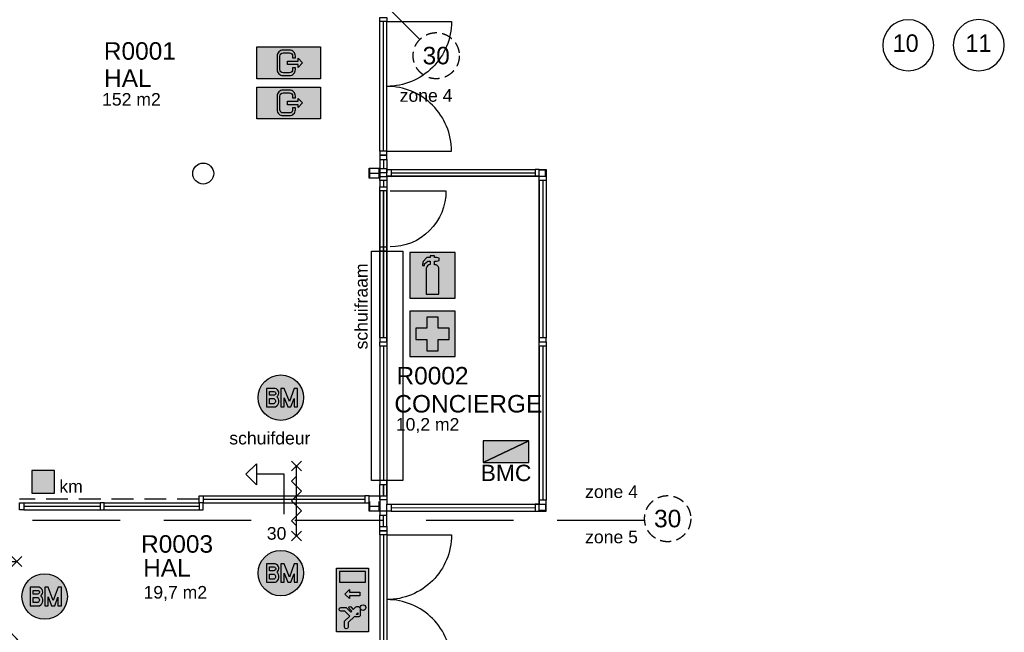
# Model space of a CAD drawing. Header units: millimetres. Extents: x 0 to 116900, y 0 to 82100.
# Tile 21 of 35: x 41503 to 55580, y 36537 to 45293. Entities that reach past the tile are written whole.
import ezdxf
from ezdxf.enums import TextEntityAlignment as Align

# ---------------------------------------------------------------- set-up
doc = ezdxf.new("R2010")
doc.units = ezdxf.units.MM
doc.header["$LTSCALE"] = 50
doc.header["$MEASUREMENT"] = 0
for name, pattern in [('B0403', [37.5, 25, -12.5]), ('B0701', [9.375, 6.25, -3.125]), ('B0702', [4.6875, 3.125, -1.5625])]:
    doc.linetypes.add(name, pattern=pattern)
doc.layers.get('0').update_dxf_attribs({"color": 8, "linetype": 'CONTINUOUS'})
for name, color, linetype in [('AA65----_BEVEILIGING', 240, 'CONTINUOUS'), ('AI65----_BEVEILIGING', 1, 'CONTINUOUS'), ('AL22XI--_HOUT', 1, 'CONTINUOUS'), ('AL65----_BEVEILIGING', 240, 'CONTINUOUS'), ('ALR0OP1-_OPPERVLAK1', 4, 'CONTINUOUS'), ('ALR3OR3-_OPPR30', 150, 'B0403'), ('AT$1A---_ALGEMEEN', 7, 'CONTINUOUS'), ('AT65---_BEVEILIGING', 7, 'CONTINUOUS'), ('LAYER01', 252, 'CONTINUOUS'), ('LAYER28', 8, 'CONTINUOUS'), ('LAYER30', 8, 'CONTINUOUS')]:
    doc.layers.add(name, color=color, linetype=linetype)
doc.styles.add('01_100', font='arial.ttf', dxfattribs={"height": 180})
doc.styles.add('02_100', font='arial.ttf', dxfattribs={"height": 250})
doc.styles.add('03_1', font='arial.ttf', dxfattribs={"height": 3.5})

# ---------------------------------------------------------------- blocks, each defined once
blk = doc.blocks.new('HA140')
at = {"layer": 'LAYER28', "color": 2, "linetype": 'Continuous'}
for points in [[(-70, 66.5), (70, 66.5)], [(0, -66.5), (0, 66.5)], [(-70, -66.5), (70, -66.5)]]:
    blk.add_lwpolyline(points, dxfattribs=at)
blk = doc.blocks.new('B1H-65S021')
at = {"layer": 'AA65----_BEVEILIGING'}
h = blk.add_hatch(color=100, dxfattribs=at)
h.paths.add_polyline_path([(350, -175), (350, 0), (155, 0), (105, -50), (105, -20), (0, -20), (0, -110), (10, -110, 0.414214), (45, -75), (45, -55), (75, -55), (75, -75, -0.414214), (10, -140), (0, -140), (0, -175)])
h.paths.add_polyline_path([(350, 0), (350, 175), (0, 175), (0, 140), (10, 140, -0.414214), (75, 75), (75, 55), (45, 55), (45, 75, 0.414214), (10, 110), (0, 110), (0, 20), (105, 20), (105, 50), (155, 0)])
h.paths.add_polyline_path([(-350, 175), (-350, 0), (-125, 0), (-125, 75, -0.414214), (-60, 140), (0, 140), (0, 175)])
h.paths.add_polyline_path([(0, -175), (0, -140), (-60, -140, -0.414214), (-125, -75), (-125, 0), (-350, 0), (-350, -175)])
h.paths.add_polyline_path([(0, -20), (-10, -20), (-10, 0), (-95, 0), (-95, -75, 0.414214), (-60, -110), (0, -110)], flags=17)
h.paths.add_polyline_path([(-10, 0), (-10, 20), (0, 20), (0, 110), (-60, 110, 0.414214), (-95, 75), (-95, 0)], flags=17)
at = {"layer": 'AI65----_BEVEILIGING'}
h = blk.add_hatch(color=255, dxfattribs=at)
edge = h.paths.add_edge_path()
edge.add_line((45, -55), (45, -75))
edge.add_arc((10, -75), 35, -90, 0, ccw=False)
edge.add_line((10, -110), (-60, -110))
edge.add_arc((-60, -75), 35, 180, 270, ccw=False)
edge.add_line((-95, -75), (-95, 75))
edge.add_arc((-60, 75), 35, 90, 180, ccw=False)
edge.add_line((-60, 110), (10, 110))
edge.add_arc((10, 75), 35, 0, 90, ccw=False)
edge.add_line((45, 75), (45, 55))
edge.add_line((45, 55), (75, 55))
edge.add_line((75, 55), (75, 75))
edge.add_arc((10, 75), 65, 0, 90)
edge.add_line((10, 140), (-60, 140))
edge.add_arc((-60, 75), 65, 90, 180)
edge.add_line((-125, 75), (-125, -75))
edge.add_arc((-60, -75), 65, 180, 270)
edge.add_line((-60, -140), (10, -140))
edge.add_arc((10, -75), 65, 270, 360)
edge.add_line((75, -75), (75, -55))
edge.add_line((75, -55), (45, -55))
blk.add_hatch(color=255, dxfattribs=at).paths.add_polyline_path([(-10, 20), (105, 20), (105, 50), (155, 0), (105, -50), (105, -20), (-10, -20)])
at = {"layer": 'AI65----_BEVEILIGING', "color": 100, "linetype": 'Continuous'}
blk.add_lwpolyline([(-350, 175), (350, 175), (350, -175), (-350, -175)], close=True, dxfattribs=at)
at = {"layer": 'AI65----_BEVEILIGING', "color": 255, "linetype": 'Continuous'}
blk.add_lwpolyline([(45, -55), (45, -75, -0.414214), (10, -110), (-60, -110, -0.414214), (-95, -75), (-95, 75, -0.414214), (-60, 110), (10, 110, -0.414214), (45, 75), (45, 55), (75, 55), (75, 75, 0.414214), (10, 140), (-60, 140, 0.414214), (-125, 75), (-125, -75, 0.414214), (-60, -140), (10, -140, 0.414214), (75, -75), (75, -55)], format="xyb", close=True, dxfattribs=at)
at = {"layer": 'AI65----_BEVEILIGING', "color": 255}
blk.add_lwpolyline([(-10, 20), (105, 20), (105, 50), (155, 0), (105, -50), (105, -20), (-10, -20)], close=True, dxfattribs=at)
blk = doc.blocks.new('B1H-65S01L')
at = {"layer": 'AA65----_BEVEILIGING'}
blk.add_hatch(color=30, dxfattribs=at).paths.add_polyline_path([(-125, -125), (125, -125), (125, 125), (-125, 125)])
at = {"layer": 'AI65----_BEVEILIGING', "color": 250}
blk.add_lwpolyline([(125, 125), (-125, 125), (-125, -125), (125, -125)], close=True, dxfattribs=at)
blk = doc.blocks.new('A-S-65S035S')
at = {"layer": 'AL65----_BEVEILIGING'}
for p, q in [((0.71, 5.71), (-0.71, 4.29)), ((0.71, 4.29), (-0.71, 5.71)), ((0, -5), (0, 5)), ((0.71, -4.29), (-0.71, -5.71)), ((0.71, -5.71), (-0.71, -4.29))]:
    blk.add_line(p, q, dxfattribs=at)
blk.add_lwpolyline([(0, -3.54), (-0.71, -2.83), (0.71, -1.41), (-0.71, 0), (0.71, 1.41), (-0.71, 2.83), (0, 3.54)], dxfattribs=at)
at = {"layer": 'AT65---_BEVEILIGING', "color": 3, "style": '03_1', "width": 0.8}
blk.add_attdef('TIJD', text='', height=3.5, dxfattribs=at).set_placement((0.02, 7.5), align=Align.MIDDLE)
blk = doc.blocks.new('B1H-65S007')
at = {"layer": 'AA65----_BEVEILIGING'}
h = blk.add_hatch(color=256, dxfattribs=at)
h.paths.add_polyline_path([(-250, -250), (250, -250), (250, 250), (-250, 250)])
edge = h.paths.add_edge_path(flags=16)
edge.add_line((23, 116), (23, 154))
edge.add_line((23, 154), (45, 154))
edge.add_line((45, 154), (74, 164))
edge.add_line((74, 164), (74, 187))
edge.add_line((74, 187), (45, 197))
edge.add_line((45, 197), (23, 197))
edge.add_line((23, 197), (23, 213))
edge.add_line((23, 213), (-25, 213))
edge.add_line((-25, 213), (-25, 197))
edge.add_line((-25, 197), (-54, 197))
edge.add_arc((-50, 175), 22.7, 98.4171, 135.0674)
edge.add_line((-67, 191), (-102, 150))
edge.add_arc((-95, 143), 10.2, 138.1054, 160.5797)
edge.add_arc((-45, 126), 63, 160.5797, 177.6841)
edge.add_arc((-1231, 174), 1124, 356.5219, 357.6841, ccw=False)
edge.add_line((-109, 106), (-88, 106))
edge.add_line((-88, 106), (-87, 125))
edge.add_line((-87, 125), (-50, 156))
edge.add_line((-50, 156), (-25, 156))
edge.add_line((-25, 156), (-25, 117))
edge.add_arc((-25, 75), 42.8, 89.9633, 176.5961)
edge.add_line((-68, 77), (-68, -207))
edge.add_line((-68, -207), (70, -207))
edge.add_line((70, -207), (70, 72))
edge.add_arc((26, 72), 44, 360, 454.4205)
edge.add_arc((23, 116), 0.121, 307.1072, 412.8928)
at = {"layer": 'AI65----_BEVEILIGING'}
h = blk.add_hatch(color=255, dxfattribs=at)
edge = h.paths.add_edge_path()
edge.add_line((23, 116), (23, 154))
edge.add_line((23, 154), (45, 154))
edge.add_line((45, 154), (74, 164))
edge.add_line((74, 164), (74, 187))
edge.add_line((74, 187), (45, 197))
edge.add_line((45, 197), (23, 197))
edge.add_line((23, 197), (23, 213))
edge.add_line((23, 213), (-25, 213))
edge.add_line((-25, 213), (-25, 197))
edge.add_line((-25, 197), (-54, 197))
edge.add_arc((-50, 175), 22.7, 98.4171, 135.0674)
edge.add_line((-67, 191), (-102, 150))
edge.add_arc((-95, 143), 10.2, 138.1054, 160.5797)
edge.add_arc((-45, 126), 63, 160.5797, 177.6841)
edge.add_arc((-1231, 174), 1124, 356.5219, 357.6841, ccw=False)
edge.add_line((-109, 106), (-88, 106))
edge.add_line((-88, 106), (-87, 125))
edge.add_line((-87, 125), (-50, 156))
edge.add_line((-50, 156), (-25, 156))
edge.add_line((-25, 156), (-25, 117))
edge.add_arc((-25, 75), 42.8, 89.9633, 176.5961)
edge.add_line((-68, 77), (-68, -207))
edge.add_line((-68, -207), (70, -207))
edge.add_line((70, -207), (70, 72))
edge.add_arc((26, 72), 44, 360, 454.4205)
edge.add_arc((23, 116), 0.121, 307.1072, 412.8928)
at = {"layer": 'AA65----_BEVEILIGING'}
blk.add_lwpolyline([(-250, -250), (250, -250), (250, 250), (-250, 250)], close=True, dxfattribs=at)
at = {"layer": 'AI65----_BEVEILIGING', "color": 255, "flags": 128}
blk.add_lwpolyline([(23, 116), (23, 154), (45, 154), (74, 164), (74, 187), (45, 197), (23, 197), (23, 213), (-25, 213), (-25, 197), (-54, 197, 0.161294), (-67, 191), (-102, 150, 0.098378), (-105, 147, 0.074771), (-108, 128, -0.005071), (-109, 106), (-88, 106), (-87, 125), (-50, 156), (-25, 156), (-25, 117, 0.397103), (-68, 77), (-68, -207), (70, -207), (70, 72, 0.436996), (23, 116, 0.497414)], format="xyb", close=True, dxfattribs=at)
blk = doc.blocks.new('B1H-65S016')
at = {"layer": 'AA65----_BEVEILIGING'}
h = blk.add_hatch(color=30, dxfattribs=at)
h.paths.add_polyline_path([(-312, -312), (312, -312), (312, 312), (-312, 312)])
h.paths.add_polyline_path([(-77, -77), (-77, -231), (77, -231), (77, -77), (231, -77), (231, 77), (77, 77), (77, 231), (-77, 231), (-77, 77), (-231, 77), (-231, -77)], flags=16)
at = {"layer": 'AI65----_BEVEILIGING'}
blk.add_hatch(color=255, dxfattribs=at).paths.add_polyline_path([(231, 77), (77, 77), (77, 231), (-77, 231), (-77, 77), (-231, 77), (-231, -77), (-77, -77), (-77, -231), (77, -231), (77, -77), (231, -77)])
at = {"layer": 'AI65----_BEVEILIGING', "color": 30}
blk.add_lwpolyline([(-312, -312), (312, -312), (312, 312), (-312, 312)], close=True, dxfattribs=at)
at = {"layer": 'AI65----_BEVEILIGING', "color": 255, "flags": 128}
blk.add_lwpolyline([(-77, -77), (-77, -231), (77, -231), (77, -77), (231, -77), (231, 77), (77, 77), (77, 231), (-77, 231), (-77, 77), (-231, 77), (-231, -77)], close=True, dxfattribs=at)
blk = doc.blocks.new('B1H-65S00D')
at = {"layer": 'AA65----_BEVEILIGING'}
h = blk.add_hatch(color=256, dxfattribs=at)
h.paths.add_polyline_path([(250, 0), (0, 0), (0, -117), (250, -117)])
h.paths.add_polyline_path([(0, 0), (-250, -117), (0, -117)])
h.paths.add_polyline_path([(250, 118), (0, 0), (250, 0)])
at = {"layer": 'AI65----_BEVEILIGING'}
h = blk.add_hatch(color=255, dxfattribs=at)
h.paths.add_polyline_path([(0, 0), (-250, 0), (-250, -117)])
h.paths.add_polyline_path([(0, 118), (-250, 118), (-250, 0), (0, 0)])
h.paths.add_polyline_path([(250, 118), (0, 118), (0, 0)])
at = {"layer": 'AA65----_BEVEILIGING'}
for points in [[(250, 118), (-250, 118), (-250, -117)], [(-250, -117), (250, -117), (250, 118)]]:
    blk.add_lwpolyline(points, close=True, dxfattribs=at)
at = {"layer": 'AT$1A---_ALGEMEEN', "color": 1, "insert": (0, -143), "char_height": 180, "width": 1060.56, "attachment_point": 2, "style": '01_100'}
blk.add_mtext('{\\C240;BMC}', dxfattribs=at)
blk = doc.blocks.new('B1H-65S023S')
at = {"layer": 'AA65----_BEVEILIGING'}
h = blk.add_hatch(color=100, dxfattribs=at)
h.paths.add_polyline_path([(-350, -175), (350, -175), (350, 175), (-350, 175)])
h.paths.add_polyline_path([(-184, -33), (-176, -25), (-249, 48), (-299, 48, -1), (-299, 86), (-234, 86), (-176, 28), (-121, 82), (-121, 129, -1), (-84, 129), (-84, 67), (-132, 19), (-121, 8), (-93, 36, -1), (-75, 19), (-103, -9), (-80, -33, -0.668179), (-102, -86), (-168, -86, -0.414214), (-184, -70)], flags=16)
h.paths.add_polyline_path([(-159, -43), (-158, -42), (-140, -61), (-159, -61)], flags=0)
h.paths.add_polyline_path([(-53, -117, -1), (-115, -117, -1)], flags=16)
h.paths.add_polyline_path([(15, 32), (65, 82), (115, 32), (85, 32), (85, -82), (45, -82), (45, 32)], flags=16)
h.paths.add_polyline_path([(196, 143), (312, 143), (312, -143), (196, -143)], flags=16)
h.paths.add_polyline_path([(-159, -61), (-140, -61), (-158, -42), (-159, -43)], flags=0)
at = {"layer": 'AI65----_BEVEILIGING', "linetype": 'Continuous'}
h = blk.add_hatch(color=255, dxfattribs=at)
h.paths.add_polyline_path([(-132, 19), (-84, 67), (-84, 129, 1), (-121, 129), (-121, 82), (-176, 28), (-234, 86), (-299, 86, 1), (-299, 48), (-249, 48), (-176, -25), (-184, -33), (-184, -70, 0.414214), (-168, -86), (-102, -86, 0.668179), (-80, -33), (-103, -9), (-75, 19, 1), (-93, 36), (-121, 8)])
h.paths.add_polyline_path([(-140, -61), (-159, -61), (-159, -42)], flags=16)
h.paths.add_polyline_path([(85, 32), (115, 32), (65, 82), (15, 32), (45, 32), (45, -82), (85, -82)])
h.paths.add_polyline_path([(196, -143), (312, -143), (312, 143), (196, 143)])
h.paths.add_polyline_path([(-53, -117, 1), (-115, -117, 1)])
at = {"layer": 'AI65----_BEVEILIGING', "color": 255, "linetype": 'Continuous'}
blk.add_line((-158, -42), (-159, -43), dxfattribs=at)
at = {"layer": 'AI65----_BEVEILIGING', "color": 100, "linetype": 'Continuous'}
blk.add_lwpolyline([(350, -175), (-350, -175), (-350, 175), (350, 175)], close=True, dxfattribs=at)
at = {"layer": 'AI65----_BEVEILIGING', "color": 255, "linetype": 'Continuous'}
for points in [[(-176, -25), (-249, 48), (-299, 48, -1), (-299, 86), (-234, 86), (-176, 28), (-121, 82), (-121, 129, -1), (-84, 129), (-84, 67), (-132, 19), (-121, 8), (-93, 36, -1), (-75, 19), (-103, -9), (-80, -33, -0.668179), (-102, -86)], [(-102, -86), (-168, -86, -0.414214), (-184, -70), (-184, -33), (-176, -25)]]:
    blk.add_lwpolyline(points, format="xyb", dxfattribs=at)
blk.add_lwpolyline([(196, 143), (196, -143), (312, -143), (312, 143)], close=True, dxfattribs=at)
at = {"layer": 'AI65----_BEVEILIGING', "color": 255}
blk.add_lwpolyline([(45, -82), (45, 32), (15, 32), (65, 82), (115, 32), (85, 32), (85, -82)], close=True, dxfattribs=at)
at = {"layer": 'AI65----_BEVEILIGING', "color": 255, "linetype": 'Continuous'}
for points in [[(-140, -61), (-159, -61), (-159, -43)], [(-140, -61), (-158, -42)]]:
    blk.add_lwpolyline(points, dxfattribs=at)
blk.add_circle((-84, -117), 31.1, dxfattribs=at)
blk = doc.blocks.new('B1H-65S00H')
at = {"layer": 'AA65----_BEVEILIGING'}
h = blk.add_hatch(color=256, dxfattribs=at)
h.paths.add_polyline_path([(110, 0), (78, 0), (95, -44)], flags=17)
h.paths.add_polyline_path([(0, 250), (0, 101), (39, 101), (78, 0), (110, 0), (147, 101), (185, 101), (185, 0), (250, 0, 0.414214)])
h.paths.add_polyline_path([(250, 0), (185, 0), (185, -101), (146, -101), (146, -8), (111, -101), (76, -101), (39, -2), (39, -101), (0, -101), (0, -250, 0.414214)])
h.paths.add_polyline_path([(0, 0), (-33, 0, -0.450434), (-57, -101), (-62, -101), (-158, -101), (-158, 0), (-250, 0, 0.414214), (0, -250)])
h.paths.add_polyline_path([(0, 250, 0.414214), (-250, 0), (-158, 0), (-158, 101), (-62, 101, -0.636384), (-42, 10, -0.047609), (-33, 0), (0, 0), (0, 101)])
h.paths.add_polyline_path([(-77, 67), (-125, 67), (-125, 26), (-78, 26, 1.044647)], flags=17)
h.paths.add_polyline_path([(-74, -11), (-125, -11), (-125, -67), (-74, -67, 0.559853)], flags=17)
at = {"layer": 'AI65----_BEVEILIGING'}
h = blk.add_hatch(color=255, dxfattribs=at)
h.paths.add_polyline_path([(-62, 101), (-158, 101), (-158, -101), (-62, -101), (-57, -101, 0.508957), (-42, 10, 0.636384)])
h.paths.add_polyline_path([(-125, 67), (-77, 67, -1.044647), (-78, 26), (-125, 26)], flags=16)
h.paths.add_polyline_path([(-125, -11), (-74, -11, -0.559853), (-74, -67), (-125, -67)], flags=16)
h.paths.add_polyline_path([(39, 101), (0, 101), (0, -101), (39, -101), (39, -2), (76, -101), (111, -101), (146, -8), (146, -101), (185, -101), (185, 101), (147, 101), (95, -44)])
at = {"layer": 'AI65----_BEVEILIGING', "color": 255}
for points in [[(-62, 101), (-158, 101), (-158, -101), (-62, -101), (-57, -101, 0.508957), (-42, 10, 0.636384), (-62, 101)], [(-78, 26), (-125, 26), (-125, 67), (-77, 67, -1.044647), (-78, 26)], [(-74, -11, -0.559853), (-74, -67), (-125, -67), (-125, -11), (-74, -11, -0.559853)]]:
    blk.add_lwpolyline(points, format="xyb", close=True, dxfattribs=at)
blk.add_lwpolyline([(185, 101), (147, 101), (95, -44), (39, 101), (0, 101), (0, -101), (39, -101), (39, -2), (76, -101), (111, -101), (146, -8), (146, -101), (185, -101), (185, 101)], close=True, dxfattribs=at)
at = {"layer": 'AL65----_BEVEILIGING'}
blk.add_circle((0, 0), 250, dxfattribs=at)
blk = doc.blocks.new('A-S-65S035')
at = {"layer": 'AL65----_BEVEILIGING'}
for p, q in [((-0.71, 4.29), (0.71, 5.71)), ((-0.71, 5.71), (0.71, 4.29)), ((0, 5), (0, -5)), ((-0.71, -5.71), (0.71, -4.29)), ((-0.71, -4.29), (0.71, -5.71))]:
    blk.add_line(p, q, dxfattribs=at)
blk.add_lwpolyline([(0, 3.54), (0.71, 2.83), (-0.71, 1.41), (0.71, 0), (-0.71, -1.41), (0.71, -2.83), (0, -3.54)], dxfattribs=at)
at = {"layer": 'AT65---_BEVEILIGING', "color": 3, "style": '03_1', "width": 0.8}
blk.add_attdef('TIJD', text='', height=3.5, dxfattribs=at).set_placement((0, -7.5), align=Align.MIDDLE)

msp = doc.modelspace()

# ---------------------------------------------------------------- linework, layer by layer
at = {"layer": 'AL22XI--_HOUT'}
for points in [[(46652.4, 43025.9), (46499.4, 43025.9), (46499.4, 43168.8), (46652.4, 43168.8)], [(46652.4, 38268.9), (46499.4, 38268.9), (46499.4, 38488.1), (46652.4, 38488.1)]]:
    msp.add_lwpolyline(points, close=True, dxfattribs=at)
for points in [[(44886.9, 38946.8), (44886.9, 38646.8), (44736.9, 38796.8), (44886.9, 38946.8)], [(45285.1, 38225.3), (45285.1, 38796.8), (44886.9, 38796.8)], [(46752.4, 38428.6), (46752.5, 38368.9)]]:
    msp.add_lwpolyline(points, dxfattribs=at)
at = {"layer": 'ALR0OP1-_OPPERVLAK1'}
msp.add_lwpolyline([(46752.5, 38368.9), (48931.4, 38368.9), (48931.4, 43054.4), (46752.5, 43054.4)], close=True, dxfattribs=at)
at = {"layer": 'ALR3OR3-_OPPR30'}
for points in [[(46802.2, 45436.1), (47225.8, 45012.5)], [(50438.6, 38133), (33692.4, 38133), (33692.4, 39380.2), (33452.2, 39380.2), (31399.2, 39380.2), (31399.2, 38280.2), (28452.2, 38280.2), (28452.2, 43880.2)]]:
    msp.add_lwpolyline(points, dxfattribs=at)
at = {"layer": 'ALR3OR3-_OPPR30', "linetype": 'B0702'}
for points in [[(47788, 44778.6), (47788, 44788.6), (47787.5, 44798.7), (47785.7, 44818.8), (47784.3, 44828.8), (47780.3, 44850.1), (47777.6, 44861.5), (47770.9, 44883.8), (47767, 44894.8), (47758, 44916.4), (47752.9, 44926.9), (47742, 44946.9), (47736.1, 44956.5), (47724.5, 44973.3), (47718.8, 44980.8), (47703, 45000), (47692.2, 45011.4), (47671.1, 45030.7), (47661, 45038.9), (47642.3, 45052.3), (47633.9, 45057.8), (47616.7, 45067.9), (47607.8, 45072.6), (47586.7, 45082.5), (47574.3, 45087.5), (47552.2, 45094.8), (47542.6, 45097.5), (47523.4, 45102), (47513.6, 45103.8), (47488, 45107.3), (47472.1, 45108.4), (47443.8, 45108.2), (47431.5, 45107.5), (47406.9, 45104.5), (47394.7, 45102.4), (47373.4, 45097.4), (47364.3, 45094.8), (47340.5, 45087), (47326, 45081.1), (47300.3, 45068.4), (47289, 45061.9), (47269.7, 45049.3), (47261.6, 45043.5), (47245.9, 45031.1), (47238.4, 45024.6), (47221.5, 45008.5), (47212.3, 44998.7), (47197.5, 44980.8), (47191.6, 44972.8), (47180.4, 44956.5), (47175.2, 44948.1), (47162.6, 44925.5), (47155.8, 44911.1), (47145.8, 44884.7), (47142, 44872.9), (47135.8, 44848.9), (47133.4, 44836.7), (47130.4, 44815.1), (47129.4, 44805.7), (47128.1, 44780.6), (47128.4, 44765), (47130.9, 44736.5), (47132.8, 44723.5), (47137.6, 44701), (47140, 44691.3), (47145.9, 44672.3), (47149.3, 44662.9), (47158.1, 44641.3), (47163.9, 44629.2), (47175.3, 44608.9), (47180.5, 44600.5), (47191.7, 44584.1), (47197.6, 44576.2), (47214.1, 44556.3), (47225.1, 44544.8), (47246.1, 44525.8), (47255.7, 44518), (47275.8, 44503.6), (47286.3, 44496.9), (47305.3, 44486.2), (47313.8, 44482), (47336.6, 44471.6), (47351.3, 44466.2), (47378.8, 44458.2), (47391.6, 44455.3), (47414.3, 44451.6), (47424.2, 44450.4), (47444.1, 44449), (47454.1, 44448.7), (47477.4, 44449.1), (47490.8, 44450.1), (47513.8, 44453.4), (47523.5, 44455.2), (47542.8, 44459.7), (47552.4, 44462.4), (47576.8, 44470.5), (47591.6, 44476.6), (47616.9, 44489.2), (47627.7, 44495.4), (47648.4, 44508.9), (47658.4, 44516.3), (47675.3, 44530.2), (47682.3, 44536.5), (47700.2, 44554), (47710.6, 44565.7), (47728.1, 44588.7), (47735.6, 44599.7), (47747.3, 44619.7), (47752, 44628.4), (47760.5, 44646.4), (47764.3, 44655.5), (47773.2, 44679.8), (47777.6, 44695.1), (47783, 44720.8), (47784.7, 44731.1), (47787, 44751.6), (47787.7, 44762), (47787.9, 44774.4), (47788, 44776.5), (47788, 44778.6)], [(51096.9, 38160.9), (51096.9, 38171), (51096.5, 38181.1), (51094.6, 38201.2), (51093.3, 38211.2), (51089.3, 38232.5), (51086.6, 38243.9), (51079.9, 38266.2), (51076, 38277.2), (51067, 38298.7), (51061.9, 38309.3), (51050.9, 38329.3), (51045.1, 38338.8), (51033.4, 38355.7), (51027.8, 38363.2), (51012, 38382.4), (51001.2, 38393.8), (50980.1, 38413.1), (50970, 38421.3), (50951.3, 38434.7), (50942.9, 38440.2), (50925.6, 38450.3), (50916.8, 38455), (50895.7, 38464.9), (50883.2, 38469.9), (50861.2, 38477.2), (50851.6, 38479.9), (50832.3, 38484.3), (50822.6, 38486.2), (50797, 38489.7), (50781.1, 38490.8), (50752.8, 38490.6), (50740.5, 38489.8), (50715.9, 38486.9), (50703.7, 38484.8), (50682.4, 38479.7), (50673.3, 38477.2), (50649.5, 38469.4), (50635, 38463.4), (50609.3, 38450.7), (50598, 38444.3), (50578.7, 38431.7), (50570.6, 38425.9), (50554.9, 38413.5), (50547.4, 38406.9), (50530.5, 38390.9), (50521.3, 38381.1), (50506.5, 38363.2), (50500.6, 38355.2), (50489.4, 38338.9), (50484.2, 38330.5), (50471.6, 38307.9), (50464.8, 38293.5), (50454.7, 38267.1), (50451, 38255.2), (50444.8, 38231.3), (50442.4, 38219.1), (50439.3, 38197.5), (50438.4, 38188), (50437.1, 38163), (50437.4, 38147.4), (50439.9, 38118.8), (50441.8, 38105.9), (50446.5, 38083.4), (50449, 38073.7), (50454.9, 38054.6), (50458.2, 38045.2), (50467.1, 38023.7), (50472.9, 38011.6), (50484.3, 37991.3), (50489.5, 37982.9), (50500.7, 37966.5), (50506.6, 37958.6), (50523.1, 37938.7), (50534.1, 37927.2), (50555, 37908.2), (50564.7, 37900.4), (50584.8, 37885.9), (50595.3, 37879.3), (50614.3, 37868.6), (50622.8, 37864.3), (50645.6, 37854), (50660.3, 37848.6), (50687.8, 37840.6), (50700.6, 37837.7), (50723.3, 37834), (50733.2, 37832.8), (50753.1, 37831.3), (50763, 37831.1), (50786.4, 37831.5), (50799.7, 37832.5), (50822.8, 37835.8), (50832.5, 37837.6), (50851.8, 37842.1), (50861.3, 37844.8), (50885.8, 37852.9), (50900.6, 37859), (50925.9, 37871.6), (50936.6, 37877.8), (50957.4, 37891.3), (50967.4, 37898.7), (50984.3, 37912.6), (50991.3, 37918.9), (51009.2, 37936.4), (51019.6, 37948.1), (51037.1, 37971), (51044.5, 37982.1), (51056.3, 38002.1), (51061, 38010.8), (51069.4, 38028.7), (51073.3, 38037.9), (51082.2, 38062.1), (51086.6, 38077.5), (51092, 38103.2), (51093.7, 38113.4), (51096, 38134), (51096.7, 38144.4), (51096.9, 38156.8), (51096.9, 38158.9), (51096.9, 38160.9)]]:
    msp.add_open_spline(points, degree=3, knots=[-1.5707932, -1.5707932, -1.5707932, -1.5707932, -1.4791289, -1.4791289, -1.3874645, -1.3874645, -1.2813767, -1.2813767, -1.1752888, -1.1752888, -1.069201, -1.069201, -0.9674471, -0.9674471, -0.8826807, -0.8826807, -0.7406334, -0.7406334, -0.6222041, -0.6222041, -0.5312737, -0.5312737, -0.4403432, -0.4403432, -0.3188935, -0.3188935, -0.2288042, -0.2288042, -0.1387149, -0.1387149, 0.0060313, 0.0060313, 0.1186393, 0.1186393, 0.2312473, 0.2312473, 0.3172707, 0.3172707, 0.4592737, 0.4592737, 0.5778773, 0.5778773, 0.6686934, 0.6686934, 0.7595096, 0.7595096, 0.8810051, 0.8810051, 0.9710869, 0.9710869, 1.0611687, 1.0611687, 1.2058931, 1.2058931, 1.3185368, 1.3185368, 1.4311805, 1.4311805, 1.5172001, 1.5172001, 1.6591617, 1.6591617, 1.7778887, 1.7778887, 1.8686273, 1.8686273, 1.9593659, 1.9593659, 2.080917, 2.080917, 2.1709902, 2.1709902, 2.2610634, 2.2610634, 2.405761, 2.405761, 2.5184489, 2.5184489, 2.6311369, 2.6311369, 2.717153, 2.717153, 2.8590627, 2.8590627, 2.977946, 2.977946, 3.0685919, 3.0685919, 3.1592378, 3.1592378, 3.2808878, 3.2808878, 3.3709469, 3.3709469, 3.461006, 3.461006, 3.6056548, 3.6056548, 3.718424, 3.718424, 3.8311931, 3.8311931, 3.917206, 3.917206, 4.0590198, 4.0590198, 4.1798905, 4.1798905, 4.270034, 4.270034, 4.3601774, 4.3601774, 4.5051495, 4.5051495, 4.5993087, 4.5993087, 4.6934678, 4.6934678, 4.7123921, 4.7123921, 4.7123921, 4.7123921], dxfattribs=at)
at = {"layer": 'LAYER01', "color": 252}
for points in [[(46752.4, 45265.3), (47677.2, 45265.3, -0.414214), (46752.4, 44340.6)], [(46752.4, 43415.8), (47677.2, 43415.8, 0.414214), (46752.4, 44340.6)], [(46798, 42845.2), (47597.9, 42845.2, -0.414214), (46798, 42045.3)], [(46752.4, 37928.9), (47677.2, 37928.9, -0.414214), (46752.4, 37004.2)], [(46752.4, 36079.4), (47677.2, 36079.4, 0.414214), (46752.4, 37004.2)], [(40779.6, 35836.9), (41692.9, 35837, 0.414214), (40779.5, 36750.3)]]:
    msp.add_lwpolyline(points, format="xyb", dxfattribs=at)
at = {"layer": 'LAYER01', "color": 1, "linetype": 'Continuous'}
for points in [[(54571.1, 44927.4, 1), (53841.3, 44927.4, 1)], [(55580.1, 44929.4, 1), (54850.3, 44929.4, 1)]]:
    msp.add_lwpolyline(points, format="xyb", close=True, dxfattribs=at)
for points in [[(48931.4, 43154.2), (49031.4, 43154.2), (49031.4, 43054.4), (49021.4, 43054.4), (49021.4, 43144.2), (48931.4, 43144.2)], [(46652.4, 43054.2), (46752.4, 43053.9), (46752.4, 42994.2), (46652.4, 42994.2)], [(46532.2, 38708.9), (46532.4, 41985.6), (46982.4, 41985.6), (46982.2, 38708.9)], [(46652.4, 42045.6), (46752.4, 42045.3), (46752.4, 41985.6), (46652.4, 41985.6)], [(48931.4, 38267.5), (49031.4, 38267.5), (49031.4, 38367.3), (49021.4, 38367.3), (49021.4, 38277.5), (48931.4, 38277.5)]]:
    msp.add_lwpolyline(points, close=True, dxfattribs=at)
for points in [[(46652.4, 42994.2), (46652.4, 42905.2)], [(46702.4, 42994.2), (46702.4, 42905.2)], [(46752.4, 42994.2), (46752.4, 42905.2)]]:
    msp.add_lwpolyline(points, dxfattribs=at)
at = {"layer": 'LAYER01', "color": 1, "linetype": 'B0701'}
msp.add_lwpolyline([(44067.4, 38438.2), (41502.2, 38438.2)], dxfattribs=at)
at = {"layer": 'LAYER28', "color": 2, "linetype": 'Continuous'}
msp.add_lwpolyline([(43977.2, 43094.2, -1), (44277.2, 43094.2, -1)], format="xyb", close=True, dxfattribs=at)
at = {"layer": 'LAYER30', "color": 1, "linetype": 'Continuous'}
for points in [[(46652.4, 43415.6), (46652.7, 45265.3)], [(46702.4, 43415.6), (46702.4, 45265.3)], [(46752.4, 43415.6), (46752.4, 45265.3)], [(46652.4, 43295.6), (46652.4, 43164.4)], [(46702.4, 43295.6), (46702.4, 43164.4)], [(46752.4, 43295.6), (46752.2, 43164.4)], [(46812.4, 43154.2), (48871.7, 43154.2)], [(46812.4, 43104.2), (48871.7, 43104.2)], [(46812.4, 43054.2), (48871.7, 43054.4)], [(48931.4, 42994.4), (48931.7, 40746.5)], [(48981.4, 42994.4), (48981.4, 40746.5)], [(49031.4, 42994.4), (49031.4, 40746.5)], [(46652.4, 40746.8), (46652.7, 42845.4)], [(46652.4, 42845.2), (46652.7, 40746.5)], [(46702.4, 40746.8), (46702.4, 42845.4)], [(46702.4, 42845.2), (46702.4, 40746.5)], [(46752.4, 40746.8), (46752.4, 42845.4)], [(46752.4, 42845.2), (46752.4, 40746.5)], [(46652.4, 40626.8), (46652.4, 38708.6)], [(46702.4, 40626.8), (46702.4, 38708.6)], [(46752.4, 40626.8), (46752.2, 38708.6)], [(48931.4, 40626.8), (48931.7, 38427)], [(48981.4, 40626.8), (48981.4, 38427)], [(49031.4, 40626.8), (49031.4, 38427)], [(46652.4, 38488.6), (46652.4, 38648.8)], [(46702.4, 38488.6), (46702.4, 38648.8)], [(46702.4, 38648.8), (46702.4, 38488.6)], [(46752.4, 38488.6), (46752.2, 38648.8)], [(44127.4, 38488.2), (46437.7, 38488.2)], [(44127.4, 38438.2), (46437.7, 38438.2)], [(41561.9, 38388.2), (42652.2, 38388.2)], [(41561.9, 38338.2), (42652.2, 38338.2)], [(42712, 38388.2), (44067.4, 38388.2)], [(42712, 38338.3), (44067.4, 38338.3)], [(44127.4, 38388.2), (46437.7, 38388.4)], [(46812.4, 38318.9), (48871.7, 38317.3)], [(46812.5, 38368.9), (48871.7, 38367.3)], [(41561.9, 38288.4), (42652.2, 38288.4)], [(42712, 38288.4), (44067.4, 38288.4)], [(46652.4, 38048.9), (46652.4, 38209.2)], [(46702.4, 38048.9), (46702.4, 38209.2)], [(46752.4, 38048.9), (46752.2, 38209.2)], [(46812.4, 38268.9), (48871.7, 38267.6)], [(46652.4, 37928.9), (46652.7, 36079.4)], [(46702.4, 37928.9), (46702.4, 36079.4)], [(46752.4, 37928.9), (46752.4, 36079.4)]]:
    msp.add_lwpolyline(points, dxfattribs=at)
for points in [[(46752.4, 45325.1), (46752.4, 45265.3), (46652.7, 45265.3), (46652.7, 45325.1)], [(46752.4, 43355.6), (46752.4, 43415.6), (46652.4, 43415.6), (46652.4, 43355.6)], [(46652.4, 43355.6), (46652.4, 43295.6), (46752.4, 43295.6), (46752.4, 43355.6)], [(46652.4, 43104.6), (46652.4, 43164.4), (46752.2, 43164.4), (46752.2, 43104.6)], [(46752.4, 43154.2), (46812.4, 43154.2), (46812.4, 43054.2), (46752.4, 43054.2)], [(48931.4, 43154.2), (48871.7, 43154.2), (48871.7, 43054.4), (48931.4, 43054.4)], [(49031.4, 43054.4), (49031.4, 42994.4), (48931.4, 42994.4), (48931.4, 43054.4)], [(46752.4, 42905.2), (46752.4, 42845.2), (46652.4, 42845.2), (46652.4, 42905.2)], [(46752.4, 42905.2), (46752.4, 42845.4), (46652.7, 42845.4), (46652.7, 42905.2)], [(46752.4, 40686.8), (46752.4, 40746.8), (46652.4, 40746.8), (46652.4, 40686.8)], [(46752.4, 40686.8), (46752.4, 40626.8), (46652.4, 40626.8), (46652.4, 40686.8)], [(46752.4, 40686.8), (46752.4, 40746.5), (46652.7, 40746.5), (46652.7, 40686.8)], [(49031.4, 40686.8), (49031.4, 40626.8), (48931.4, 40626.8), (48931.4, 40686.8)], [(49031.4, 40686.8), (49031.4, 40746.5), (48931.7, 40746.5), (48931.7, 40686.8)], [(46652.4, 38708.6), (46652.4, 38648.8), (46752.2, 38648.8), (46752.2, 38708.6)], [(44067.4, 38488.2), (44127.4, 38488.2), (44127.4, 38388.2), (44067.4, 38388.2)], [(46497.5, 38488.2), (46437.7, 38488.2), (46437.7, 38388.4), (46497.5, 38388.4)], [(46652.4, 38428.6), (46652.4, 38488.6), (46752.4, 38488.6), (46752.4, 38428.6)], [(41502.2, 38388.2), (41561.9, 38388.2), (41561.9, 38288.4), (41502.2, 38288.4)], [(42712, 38388.2), (42652.2, 38388.2), (42652.2, 38288.4), (42712, 38288.4)], [(44127.2, 38388.2), (44067.4, 38388.2), (44067.4, 38288.4), (44127.2, 38288.4)], [(46752.5, 38368.9), (46812.5, 38368.9), (46812.4, 38268.9), (46752.4, 38268.9)], [(48931.5, 38367.3), (48871.7, 38367.3), (48871.7, 38267.6), (48931.4, 38267.5)], [(49031.4, 38367.3), (49031.4, 38427), (48931.7, 38427), (48931.7, 38367.3)], [(46652.4, 38268.9), (46652.4, 38209.2), (46752.2, 38209.2), (46752.2, 38268.9)], [(46652.4, 37988.9), (46652.4, 38048.9), (46752.4, 38048.9), (46752.4, 37988.9)], [(46752.4, 37988.9), (46752.4, 37928.9), (46652.4, 37928.9), (46652.4, 37988.9)]]:
    msp.add_lwpolyline(points, close=True, dxfattribs=at)

# ---------------------------------------------------------------- block references
for name, p, xscale, yscale, zscale in [('B1H-65S021', (45347.2, 44676.6), 1.3, 1.3, 1.3), ('B1H-65S021', (45347.2, 44103.5), 1.3, 1.3, 1.3), ('B1H-65S007', (47405.3, 41640), 1.3, 1.3, 1.3), ('B1H-65S016', (47405.3, 40801.9), 1.040000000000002, 1.040000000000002, 1.040000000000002), ('B1H-65S00H', (45235.9, 39891.4), 1.3, 1.3, 1.3), ('B1H-65S00D', (48456.5, 39118.5), 1.300000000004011, 1.300000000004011, 1.300000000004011), ('B1H-65S01L', (41839, 38687.8), 1.3, 1.3, 1.3), ('B1H-65S00H', (45235.9, 37383.4), 1.3, 1.3, 1.3), ('B1H-65S00H', (41860.6, 37048.8), 1.3, 1.3, 1.3)]:
    msp.add_blockref(name, p, dxfattribs=dict(xscale=xscale, yscale=yscale, zscale=zscale))
at = {"xscale": 100, "yscale": 100}
msp.add_blockref('A-S-65S035S', (45460.7, 38413.9), dxfattribs=at)
at = {"rotation": 90}
for name, p, xscale, yscale in [('A-S-65S035', (40962.4, 37550.3), 100, 100), ('B1H-65S023S', (46260.3, 36998.7), 1.3, 1.3)]:
    msp.add_blockref(name, p, dxfattribs=dict(at, xscale=xscale, yscale=yscale))
at = {"layer": 'LAYER28', "rotation": 90}
for p in [(46577.2, 43094.2), (46577.2, 38337.2)]:
    msp.add_blockref('HA140', p, dxfattribs=at)

# ---------------------------------------------------------------- texts
at = {"layer": 'AT$1A---_ALGEMEEN', "color": 2, "style": '02_100'}
for s, p in [('R0001', (42707, 44721.2)), ('HAL', (42710.3, 44332.9)), ('R0002', (46890.7, 40080.1)), ('CONCIERGE', (46859.8, 39678.7)), ('R0003', (43239, 37674.7)), ('HAL', (43268.7, 37334.2))]:
    msp.add_text(s, height=250, dxfattribs=at).set_placement(p)
at = {"layer": 'AT$1A---_ALGEMEEN', "color": 7, "style": '01_100'}
for s, p in [('152 m2', (42681.4, 44065.1)), ('zone 4', (46936, 44120.5)), ('10,2 m2', (46881, 39419.2)), ('schuifdeur', (44500.2, 39222.2)), ('km', (42070, 38533)), ('zone 4', (49587.1, 38456.9)), ('30', (45036.5, 37860.6)), ('zone 5', (49587.1, 37809.9)), ('19,7 m2', (43273.9, 37018.9))]:
    msp.add_text(s, height=180, dxfattribs=at).set_placement(p)
msp.add_text('schuifraam', height=180, rotation=90, dxfattribs=at).set_placement((46477.2, 40580.2))
at = {"layer": 'AT$1A---_ALGEMEEN', "color": 2, "char_height": 250, "width": 1024.758, "attachment_point": 5, "style": '02_100'}
for insert in [(47458.2, 44778.6), (50767.2, 38160.9)]:
    msp.add_mtext('30', dxfattribs=dict(at, insert=insert))
at = {"layer": 'LAYER01', "color": 2}
for s, p in [('10', (53983.7, 44833.3)), ('11', (55023.7, 44833.3))]:
    msp.add_text(s, height=250, dxfattribs=at).set_placement(p)

doc.saveas('drawing.dxf')
